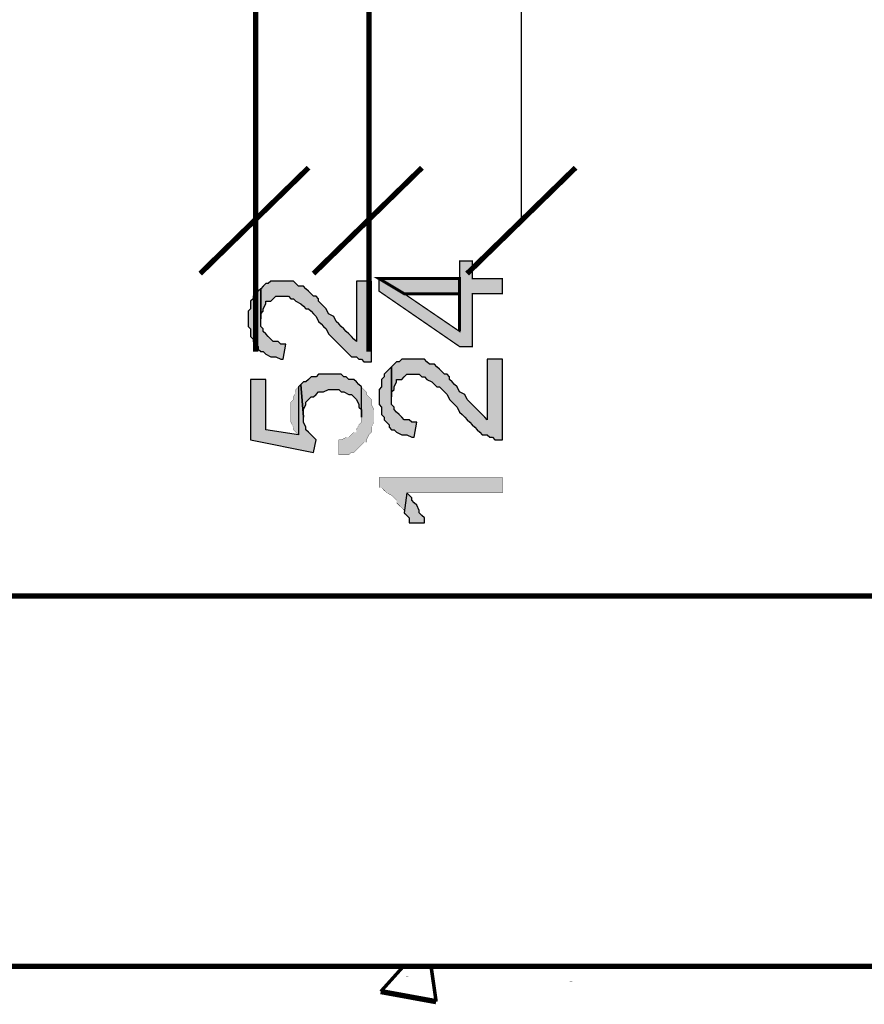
# Model space of a CAD drawing. Header units: millimetres. Extents: x 5659 to 8684, y 1431 to 2118.
# Tile 16 of 53: x 6889 to 6903, y 1967 to 1983. Entities that reach past the tile are written whole.
import ezdxf

# ---------------------------------------------------------------- set-up
doc = ezdxf.new("R2010")
doc.units = ezdxf.units.MM
doc.linetypes.add('atContinuous2', pattern=[0])
for name, color, linetype in [('at_Entity', 7, 'Continuous'), ('at_Rect', 7, 'Continuous'), ('at_Solid', 7, 'Continuous')]:
    doc.layers.add(name, color=color, linetype=linetype)

msp = doc.modelspace()

# ---------------------------------------------------------------- hatches: boundary and pattern name
at = {"layer": 'at_Solid'}
for points in [[(6895.287, 1979.135), (6895.287, 1978.924), (6896.642, 1977.992), (6896.854, 1977.992), (6896.854, 1978.881), (6897.362, 1978.881), (6897.362, 1979.135), (6896.854, 1979.135), (6896.854, 1979.432), (6896.642, 1979.432), (6896.642, 1978.246), (6895.71, 1978.881)], [(6893.296, 1978.966), (6893.296, 1978.458), (6893.296, 1978.542), (6893.338, 1978.585), (6893.338, 1978.627), (6893.38, 1978.712), (6893.38, 1978.754), (6893.465, 1978.754), (6893.507, 1978.797), (6893.55, 1978.839), (6893.677, 1978.839), (6893.762, 1978.839), (6893.804, 1978.797), (6893.846, 1978.797), (6893.889, 1978.754), (6893.973, 1978.712), (6894.016, 1978.669), (6894.058, 1978.627), (6894.1, 1978.627), (6894.143, 1978.585), (6894.185, 1978.542), (6894.228, 1978.5), (6894.27, 1978.415), (6894.312, 1978.373), (6894.355, 1978.331), (6894.397, 1978.288), (6894.439, 1978.204), (6894.482, 1978.161), (6894.524, 1978.119), (6894.566, 1978.076), (6894.609, 1978.034), (6894.651, 1977.992), (6894.694, 1977.949), (6894.736, 1977.907), (6894.778, 1977.865), (6894.821, 1977.822), (6894.905, 1977.822), (6894.948, 1977.78), (6894.99, 1977.78), (6895.032, 1977.738), (6895.159, 1977.738), (6895.159, 1979.093), (6894.905, 1979.093), (6894.905, 1978.076), (6894.863, 1978.119), (6894.821, 1978.161), (6894.778, 1978.204), (6894.736, 1978.246), (6894.694, 1978.288), (6894.651, 1978.331), (6894.609, 1978.373), (6894.566, 1978.415), (6894.524, 1978.5), (6894.439, 1978.542), (6894.397, 1978.627), (6894.355, 1978.669), (6894.312, 1978.712), (6894.27, 1978.754), (6894.27, 1978.797), (6894.228, 1978.839), (6894.185, 1978.839), (6894.143, 1978.881), (6894.1, 1978.924), (6894.058, 1978.966), (6894.016, 1979.008), (6893.931, 1979.008), (6893.889, 1979.051), (6893.846, 1979.093), (6893.465, 1979.093), (6893.423, 1979.051), (6893.38, 1979.051), (6893.338, 1979.008)], [(6895.287, 1979.135), (6895.71, 1978.881), (6896.642, 1978.881), (6896.642, 1978.246), (6896.642, 1979.135)], [(6893.084, 1978.458), (6893.084, 1978.331), (6893.126, 1978.288), (6893.126, 1978.161), (6893.169, 1978.119), (6893.169, 1978.076), (6893.211, 1978.034), (6893.253, 1977.992), (6893.253, 1977.949), (6893.296, 1977.907), (6893.338, 1977.907), (6893.38, 1977.865), (6893.465, 1977.822), (6893.55, 1977.822), (6893.635, 1977.78), (6893.677, 1977.78), (6893.719, 1978.034), (6893.635, 1978.034), (6893.592, 1978.076), (6893.507, 1978.076), (6893.465, 1978.119), (6893.423, 1978.161), (6893.38, 1978.204), (6893.338, 1978.246), (6893.338, 1978.288), (6893.296, 1978.331), (6893.296, 1978.966), (6893.253, 1978.924), (6893.211, 1978.881), (6893.169, 1978.839), (6893.169, 1978.797), (6893.126, 1978.754), (6893.126, 1978.627), (6893.084, 1978.585), (6893.084, 1978.542)], [(6895.498, 1977.653), (6895.498, 1977.145), (6895.498, 1977.229), (6895.541, 1977.272), (6895.541, 1977.314), (6895.583, 1977.399), (6895.583, 1977.441), (6895.668, 1977.441), (6895.71, 1977.483), (6895.753, 1977.526), (6895.88, 1977.526), (6895.964, 1977.526), (6896.007, 1977.483), (6896.049, 1977.483), (6896.091, 1977.441), (6896.176, 1977.399), (6896.218, 1977.356), (6896.261, 1977.314), (6896.303, 1977.314), (6896.346, 1977.272), (6896.388, 1977.229), (6896.43, 1977.187), (6896.473, 1977.102), (6896.515, 1977.06), (6896.557, 1977.017), (6896.6, 1976.975), (6896.642, 1976.89), (6896.684, 1976.848), (6896.727, 1976.806), (6896.769, 1976.763), (6896.812, 1976.721), (6896.854, 1976.679), (6896.896, 1976.636), (6896.939, 1976.594), (6896.981, 1976.551), (6897.023, 1976.509), (6897.108, 1976.509), (6897.15, 1976.467), (6897.193, 1976.467), (6897.235, 1976.424), (6897.362, 1976.424), (6897.362, 1977.78), (6897.108, 1977.78), (6897.108, 1976.763), (6897.066, 1976.806), (6897.023, 1976.848), (6896.981, 1976.89), (6896.939, 1976.933), (6896.896, 1976.975), (6896.854, 1977.017), (6896.812, 1977.06), (6896.769, 1977.102), (6896.727, 1977.187), (6896.642, 1977.229), (6896.6, 1977.314), (6896.557, 1977.356), (6896.515, 1977.399), (6896.473, 1977.441), (6896.473, 1977.483), (6896.43, 1977.526), (6896.388, 1977.526), (6896.346, 1977.568), (6896.303, 1977.61), (6896.261, 1977.653), (6896.218, 1977.695), (6896.134, 1977.695), (6896.091, 1977.738), (6896.049, 1977.78), (6895.668, 1977.78), (6895.625, 1977.738), (6895.583, 1977.738), (6895.541, 1977.695)], [(6895.287, 1977.145), (6895.287, 1977.017), (6895.329, 1976.975), (6895.329, 1976.848), (6895.371, 1976.806), (6895.371, 1976.763), (6895.414, 1976.721), (6895.456, 1976.679), (6895.456, 1976.636), (6895.498, 1976.594), (6895.541, 1976.594), (6895.583, 1976.551), (6895.668, 1976.509), (6895.753, 1976.509), (6895.837, 1976.467), (6895.88, 1976.467), (6895.922, 1976.721), (6895.837, 1976.721), (6895.795, 1976.763), (6895.71, 1976.763), (6895.668, 1976.806), (6895.625, 1976.848), (6895.583, 1976.89), (6895.541, 1976.933), (6895.541, 1976.975), (6895.498, 1977.017), (6895.498, 1977.653), (6895.456, 1977.61), (6895.414, 1977.568), (6895.371, 1977.526), (6895.371, 1977.483), (6895.329, 1977.441), (6895.329, 1977.314), (6895.287, 1977.272), (6895.287, 1977.229)], [(6893.126, 1977.441), (6893.126, 1976.424), (6894.185, 1976.213), (6894.228, 1976.424), (6894.185, 1976.467), (6894.143, 1976.509), (6894.1, 1976.551), (6894.058, 1976.594), (6894.058, 1976.636), (6894.016, 1976.721), (6894.016, 1976.806), (6893.973, 1977.356), (6893.931, 1977.314), (6893.931, 1976.509), (6893.38, 1976.594), (6893.38, 1977.441)], [(6893.973, 1977.356), (6894.016, 1976.806), (6894.016, 1976.933), (6894.058, 1977.017), (6894.058, 1977.06), (6894.1, 1977.102), (6894.143, 1977.145), (6894.185, 1977.145), (6894.228, 1977.187), (6894.27, 1977.229), (6894.355, 1977.229), (6894.439, 1977.272), (6894.482, 1977.272), (6894.609, 1977.272), (6894.651, 1977.229), (6894.694, 1977.229), (6894.778, 1977.187), (6894.821, 1977.187), (6894.863, 1977.145), (6894.905, 1977.102), (6894.948, 1977.017), (6894.948, 1976.975), (6894.99, 1976.933), (6894.99, 1976.806), (6894.99, 1977.314), (6894.948, 1977.356), (6894.905, 1977.399), (6894.863, 1977.441), (6894.778, 1977.441), (6894.736, 1977.483), (6894.694, 1977.483), (6894.651, 1977.526), (6894.439, 1977.526), (6894.27, 1977.526), (6894.228, 1977.483), (6894.143, 1977.483), (6894.1, 1977.441), (6894.058, 1977.399), (6894.016, 1977.399)], [(6893.804, 1976.89), (6893.804, 1976.721), (6893.846, 1976.636), (6893.846, 1976.594), (6893.889, 1976.551), (6893.931, 1976.509), (6893.931, 1977.314), (6893.889, 1977.272), (6893.889, 1977.229), (6893.846, 1977.145), (6893.846, 1977.102), (6893.804, 1977.06), (6893.804, 1976.933)], [(6894.609, 1976.424), (6894.609, 1976.17), (6894.778, 1976.17), (6894.821, 1976.213), (6894.863, 1976.213), (6894.905, 1976.255), (6894.948, 1976.297), (6894.99, 1976.34), (6895.032, 1976.382), (6895.075, 1976.382), (6895.075, 1976.424), (6895.117, 1976.509), (6895.159, 1976.551), (6895.159, 1976.636), (6895.202, 1976.721), (6895.202, 1976.933), (6895.159, 1977.017), (6895.159, 1977.102), (6895.117, 1977.145), (6895.075, 1977.187), (6895.075, 1977.229), (6895.032, 1977.272), (6894.99, 1977.314), (6894.99, 1976.721), (6894.948, 1976.679), (6894.905, 1976.594), (6894.905, 1976.551), (6894.863, 1976.551), (6894.821, 1976.509), (6894.778, 1976.467), (6894.736, 1976.467), (6894.651, 1976.424)], [(6895.287, 1975.789), (6895.287, 1975.62), (6895.329, 1975.62), (6895.371, 1975.577), (6895.414, 1975.535), (6895.498, 1975.492), (6895.541, 1975.45), (6895.583, 1975.408), (6895.583, 1975.365), (6895.625, 1975.323), (6895.668, 1975.281), (6895.71, 1975.238), (6895.71, 1975.196), (6895.753, 1975.535), (6897.362, 1975.535), (6897.362, 1975.789)], [(6895.71, 1975.196), (6895.753, 1975.154), (6895.795, 1975.111), (6895.795, 1975.027), (6896.049, 1975.027), (6896.049, 1975.111), (6896.007, 1975.154), (6895.964, 1975.196), (6895.964, 1975.238), (6895.922, 1975.323), (6895.88, 1975.365), (6895.837, 1975.408), (6895.837, 1975.45), (6895.795, 1975.492), (6895.753, 1975.535)]]:
    msp.add_hatch(color=7, dxfattribs=at).paths.add_polyline_path(points)

# ---------------------------------------------------------------- linework, layer by layer
msp.add_line((6897.68, 1980.11), (6897.68, 1986.421))
at = {"layer": 'at_Entity', "color": 7}
for points in [[(6854.914, 1986.421, 0.0897, 0.0897, 0), (6854.914, 1967.571, 0.0897, 0.0897, 0), (6913.742, 1967.571, 0.0897, 0.0897, 0), (6913.742, 1986.421, 0.0897, 0.0897, 0)], [(6861.133, 1986.421, 0.0897, 0.0897, 0), (6861.133, 1973.797, 0.0897, 0.0897, 0), (6907.515, 1973.798, 0.0897, 0.0897, 0), (6907.515, 1986.421, 0.0897, 0.0897, 0)], [(6893.211, 1986.421, 0.0897, 0.0897, 0), (6893.211, 1977.907, 0.0897, 0.0897, 0)], [(6895.117, 1986.421, 0.0897, 0.0897, 0), (6895.117, 1977.907, 0.0897, 0.0897, 0)], [(6892.279, 1979.22, 0.0897, 0.0897, 0), (6894.1, 1980.999, 0.0897, 0.0897, 0)], [(6894.185, 1979.22, 0.0897, 0.0897, 0), (6896.007, 1980.999, 0.0897, 0.0897, 0)], [(6896.769, 1979.22, 0.0897, 0.0897, 0), (6898.591, 1980.999, 0.0897, 0.0897, 0)], [(6895.287, 1979.135, 0.0212, 0.0212, 0), (6895.287, 1978.924, 0.0212, 0.0212, 0), (6896.642, 1977.992, 0.0212, 0.0212, 0), (6896.854, 1977.992, 0.0212, 0.0212, 0), (6896.854, 1978.881, 0.0212, 0.0212, 0), (6897.362, 1978.881, 0.0212, 0.0212, 0), (6897.362, 1979.135, 0.0212, 0.0212, 0), (6896.854, 1979.135, 0.0212, 0.0212, 0), (6896.854, 1979.432, 0.0212, 0.0212, 0), (6896.642, 1979.432, 0.0212, 0.0212, 0), (6896.642, 1978.246, 0.0212, 0.0212, 0), (6895.71, 1978.881, 0.0212, 0.0212, 0), (6895.287, 1979.135, 0.0212, 0.0212, 0)], [(6895.287, 1979.135, 0.0494, 0.0494, 0), (6895.71, 1978.881, 0.0494, 0.0494, 0), (6896.642, 1978.881, 0.0494, 0.0494, 0), (6896.642, 1978.246, 0.0494, 0.0494, 0), (6896.642, 1979.135, 0.0494, 0.0494, 0), (6895.287, 1979.135, 0.0494, 0.0494, 0)], [(6893.804, 1976.89, 0.00424, 0.00424, 0), (6893.804, 1976.721, 0.00424, 0.00424, 0), (6893.846, 1976.636, 0.00424, 0.00424, 0), (6893.846, 1976.594, 0.00424, 0.00424, 0), (6893.889, 1976.551, 0.00424, 0.00424, 0), (6893.931, 1976.509, 0.00424, 0.00424, 0), (6893.931, 1977.314, 0.00424, 0.00424, 0), (6893.889, 1977.272, 0.00424, 0.00424, 0), (6893.889, 1977.229, 0.00424, 0.00424, 0), (6893.846, 1977.145, 0.00424, 0.00424, 0), (6893.846, 1977.102, 0.00424, 0.00424, 0), (6893.804, 1977.06, 0.00424, 0.00424, 0), (6893.804, 1976.933, 0.00424, 0.00424, 0), (6893.804, 1976.89, 0.00424, 0.00424, 0)], [(6894.609, 1976.424, 0.00424, 0.00424, 0), (6894.609, 1976.17, 0.00424, 0.00424, 0), (6894.778, 1976.17, 0.00424, 0.00424, 0), (6894.821, 1976.213, 0.00424, 0.00424, 0), (6894.863, 1976.213, 0.00424, 0.00424, 0), (6894.905, 1976.255, 0.00424, 0.00424, 0), (6894.948, 1976.297, 0.00424, 0.00424, 0), (6894.99, 1976.34, 0.00424, 0.00424, 0), (6895.032, 1976.382, 0.00424, 0.00424, 0), (6895.075, 1976.382, 0.00424, 0.00424, 0), (6895.075, 1976.424, 0.00424, 0.00424, 0), (6895.117, 1976.509, 0.00424, 0.00424, 0), (6895.159, 1976.551, 0.00424, 0.00424, 0), (6895.159, 1976.636, 0.00424, 0.00424, 0), (6895.202, 1976.721, 0.00424, 0.00424, 0), (6895.202, 1976.933, 0.00424, 0.00424, 0), (6895.159, 1977.017, 0.00424, 0.00424, 0), (6895.159, 1977.102, 0.00424, 0.00424, 0), (6895.117, 1977.145, 0.00424, 0.00424, 0), (6895.075, 1977.187, 0.00424, 0.00424, 0), (6895.075, 1977.229, 0.00424, 0.00424, 0), (6895.032, 1977.272, 0.00424, 0.00424, 0), (6894.99, 1977.314, 0.00424, 0.00424, 0), (6894.99, 1976.721, 0.00424, 0.00424, 0), (6894.948, 1976.679, 0.00424, 0.00424, 0), (6894.905, 1976.594, 0.00424, 0.00424, 0), (6894.905, 1976.551, 0.00424, 0.00424, 0), (6894.863, 1976.551, 0.00424, 0.00424, 0), (6894.821, 1976.509, 0.00424, 0.00424, 0), (6894.778, 1976.467, 0.00424, 0.00424, 0), (6894.736, 1976.467, 0.00424, 0.00424, 0), (6894.651, 1976.424, 0.00424, 0.00424, 0), (6894.609, 1976.424, 0.00424, 0.00424, 0)], [(6895.287, 1975.789, 0.00424, 0.00424, 0), (6895.287, 1975.62, 0.00424, 0.00424, 0), (6895.329, 1975.62, 0.00424, 0.00424, 0), (6895.371, 1975.577, 0.00424, 0.00424, 0), (6895.414, 1975.535, 0.00424, 0.00424, 0), (6895.498, 1975.492, 0.00424, 0.00424, 0), (6895.541, 1975.45, 0.00424, 0.00424, 0), (6895.583, 1975.408, 0.00424, 0.00424, 0), (6895.583, 1975.365, 0.00424, 0.00424, 0), (6895.625, 1975.323, 0.00424, 0.00424, 0), (6895.668, 1975.281, 0.00424, 0.00424, 0), (6895.71, 1975.238, 0.00424, 0.00424, 0), (6895.71, 1975.196, 0.00424, 0.00424, 0), (6895.753, 1975.535, 0.00424, 0.00424, 0), (6897.362, 1975.535, 0.00424, 0.00424, 0), (6897.362, 1975.789, 0.00424, 0.00424, 0), (6895.287, 1975.789, 0.00424, 0.00424, 0)], [(6895.315, 1967.148, 0.057, 0.057, 0), (6895.696, 1967.571, 0.057, 0.057, 0)], [(6896.247, 1966.978, 0.0599, 0.0599, 0), (6896.162, 1967.571, 0.0599, 0.0599, 0)], [(6899.932, 1967.571, 0.00424, 0.00424, 0), (6899.975, 1967.571, 0.00424, 0.00424, 0)], [(6895.739, 1967.402, 0.00424, 0.00424, 0), (6895.781, 1967.402, 0.00424, 0.00424, 0)], [(6898.492, 1967.317, 0.00424, 0.00424, 0), (6898.535, 1967.317, 0.00424, 0.00424, 0)], [(6895.315, 1967.148, 0.0897, 0.0897, 0), (6896.247, 1966.978, 0.0897, 0.0897, 0)], [(6896.713, 1966.978, 0.00424, 0.00424, 0), (6896.755, 1966.978, 0.00424, 0.00424, 0)]]:
    msp.add_lwpolyline(points, format="xyseb", dxfattribs=at)
for points in [[(6893.296, 1978.966), (6893.296, 1978.458), (6893.296, 1978.542), (6893.338, 1978.585), (6893.338, 1978.627), (6893.38, 1978.712), (6893.38, 1978.754), (6893.465, 1978.754), (6893.507, 1978.797), (6893.55, 1978.839), (6893.677, 1978.839), (6893.762, 1978.839), (6893.804, 1978.797), (6893.846, 1978.797), (6893.889, 1978.754), (6893.973, 1978.712), (6893.973, 1978.712), (6894.016, 1978.669), (6894.058, 1978.627), (6894.1, 1978.627), (6894.143, 1978.585), (6894.185, 1978.542), (6894.228, 1978.5), (6894.27, 1978.415), (6894.312, 1978.373), (6894.355, 1978.331), (6894.397, 1978.288), (6894.439, 1978.204), (6894.482, 1978.161), (6894.524, 1978.119), (6894.566, 1978.076), (6894.609, 1978.034), (6894.651, 1977.992), (6894.694, 1977.949), (6894.694, 1977.949), (6894.736, 1977.907), (6894.778, 1977.865), (6894.821, 1977.822), (6894.905, 1977.822), (6894.948, 1977.78), (6894.99, 1977.78), (6894.99, 1977.78), (6895.032, 1977.738), (6895.159, 1977.738), (6895.159, 1979.093), (6894.905, 1979.093), (6894.905, 1978.076), (6894.863, 1978.119), (6894.821, 1978.161), (6894.778, 1978.204), (6894.778, 1978.204), (6894.736, 1978.246), (6894.694, 1978.288), (6894.651, 1978.331), (6894.609, 1978.373), (6894.566, 1978.415), (6894.524, 1978.5), (6894.524, 1978.5), (6894.439, 1978.542), (6894.397, 1978.627), (6894.355, 1978.669), (6894.312, 1978.712), (6894.27, 1978.754), (6894.27, 1978.797), (6894.228, 1978.839), (6894.185, 1978.839), (6894.143, 1978.881), (6894.143, 1978.881), (6894.1, 1978.924), (6894.058, 1978.966), (6894.016, 1979.008), (6893.931, 1979.008), (6893.889, 1979.051), (6893.889, 1979.051), (6893.846, 1979.093), (6893.465, 1979.093), (6893.423, 1979.051), (6893.38, 1979.051), (6893.338, 1979.008), (6893.296, 1978.966)], [(6893.084, 1978.458), (6893.084, 1978.331), (6893.126, 1978.288), (6893.126, 1978.161), (6893.169, 1978.119), (6893.169, 1978.076), (6893.211, 1978.034), (6893.253, 1977.992), (6893.253, 1977.949), (6893.296, 1977.907), (6893.338, 1977.907), (6893.38, 1977.865), (6893.465, 1977.822), (6893.55, 1977.822), (6893.635, 1977.78), (6893.677, 1977.78), (6893.719, 1978.034), (6893.635, 1978.034), (6893.592, 1978.076), (6893.507, 1978.076), (6893.465, 1978.119), (6893.423, 1978.161), (6893.38, 1978.204), (6893.338, 1978.246), (6893.338, 1978.288), (6893.296, 1978.331), (6893.296, 1978.966), (6893.253, 1978.924), (6893.253, 1978.924), (6893.211, 1978.881), (6893.169, 1978.839), (6893.169, 1978.797), (6893.126, 1978.754), (6893.126, 1978.627), (6893.084, 1978.585), (6893.084, 1978.542), (6893.084, 1978.458)], [(6895.498, 1977.653), (6895.498, 1977.145), (6895.498, 1977.229), (6895.541, 1977.272), (6895.541, 1977.314), (6895.583, 1977.399), (6895.583, 1977.441), (6895.668, 1977.441), (6895.71, 1977.483), (6895.753, 1977.526), (6895.88, 1977.526), (6895.964, 1977.526), (6896.007, 1977.483), (6896.049, 1977.483), (6896.091, 1977.441), (6896.176, 1977.399), (6896.176, 1977.399), (6896.218, 1977.356), (6896.261, 1977.314), (6896.303, 1977.314), (6896.346, 1977.272), (6896.388, 1977.229), (6896.43, 1977.187), (6896.473, 1977.102), (6896.515, 1977.06), (6896.557, 1977.017), (6896.6, 1976.975), (6896.642, 1976.89), (6896.684, 1976.848), (6896.727, 1976.806), (6896.769, 1976.763), (6896.812, 1976.721), (6896.854, 1976.679), (6896.896, 1976.636), (6896.896, 1976.636), (6896.939, 1976.594), (6896.981, 1976.551), (6897.023, 1976.509), (6897.108, 1976.509), (6897.15, 1976.467), (6897.193, 1976.467), (6897.193, 1976.467), (6897.235, 1976.424), (6897.362, 1976.424), (6897.362, 1977.78), (6897.108, 1977.78), (6897.108, 1976.763), (6897.066, 1976.806), (6897.023, 1976.848), (6896.981, 1976.89), (6896.981, 1976.89), (6896.939, 1976.933), (6896.896, 1976.975), (6896.854, 1977.017), (6896.812, 1977.06), (6896.769, 1977.102), (6896.727, 1977.187), (6896.727, 1977.187), (6896.642, 1977.229), (6896.6, 1977.314), (6896.557, 1977.356), (6896.515, 1977.399), (6896.473, 1977.441), (6896.473, 1977.483), (6896.43, 1977.526), (6896.388, 1977.526), (6896.346, 1977.568), (6896.346, 1977.568), (6896.303, 1977.61), (6896.261, 1977.653), (6896.218, 1977.695), (6896.134, 1977.695), (6896.091, 1977.738), (6896.091, 1977.738), (6896.049, 1977.78), (6895.668, 1977.78), (6895.625, 1977.738), (6895.583, 1977.738), (6895.541, 1977.695), (6895.498, 1977.653)], [(6895.287, 1977.145), (6895.287, 1977.017), (6895.329, 1976.975), (6895.329, 1976.848), (6895.371, 1976.806), (6895.371, 1976.763), (6895.414, 1976.721), (6895.456, 1976.679), (6895.456, 1976.636), (6895.498, 1976.594), (6895.541, 1976.594), (6895.583, 1976.551), (6895.668, 1976.509), (6895.753, 1976.509), (6895.837, 1976.467), (6895.88, 1976.467), (6895.922, 1976.721), (6895.837, 1976.721), (6895.795, 1976.763), (6895.71, 1976.763), (6895.668, 1976.806), (6895.625, 1976.848), (6895.583, 1976.89), (6895.541, 1976.933), (6895.541, 1976.975), (6895.498, 1977.017), (6895.498, 1977.653), (6895.456, 1977.61), (6895.456, 1977.61), (6895.414, 1977.568), (6895.371, 1977.526), (6895.371, 1977.483), (6895.329, 1977.441), (6895.329, 1977.314), (6895.287, 1977.272), (6895.287, 1977.229), (6895.287, 1977.145)], [(6893.126, 1977.441), (6893.126, 1976.424), (6894.185, 1976.213), (6894.228, 1976.424), (6894.185, 1976.467), (6894.143, 1976.509), (6894.1, 1976.551), (6894.058, 1976.594), (6894.058, 1976.636), (6894.016, 1976.721), (6894.016, 1976.806), (6893.973, 1977.356), (6893.973, 1977.356), (6893.931, 1977.314), (6893.931, 1976.509), (6893.38, 1976.594), (6893.38, 1977.441), (6893.126, 1977.441)], [(6893.973, 1977.356), (6894.016, 1976.806), (6894.016, 1976.933), (6894.058, 1977.017), (6894.058, 1977.06), (6894.1, 1977.102), (6894.143, 1977.145), (6894.185, 1977.145), (6894.228, 1977.187), (6894.27, 1977.229), (6894.355, 1977.229), (6894.439, 1977.272), (6894.482, 1977.272), (6894.609, 1977.272), (6894.651, 1977.229), (6894.694, 1977.229), (6894.778, 1977.187), (6894.821, 1977.187), (6894.863, 1977.145), (6894.863, 1977.145), (6894.905, 1977.102), (6894.948, 1977.017), (6894.948, 1976.975), (6894.99, 1976.933), (6894.99, 1976.806), (6894.99, 1977.314), (6894.948, 1977.356), (6894.948, 1977.356), (6894.905, 1977.399), (6894.863, 1977.441), (6894.778, 1977.441), (6894.736, 1977.483), (6894.694, 1977.483), (6894.651, 1977.526), (6894.439, 1977.526), (6894.27, 1977.526), (6894.228, 1977.483), (6894.143, 1977.483), (6894.1, 1977.441), (6894.058, 1977.399), (6894.016, 1977.399), (6893.973, 1977.356)], [(6895.71, 1975.196), (6895.753, 1975.154), (6895.795, 1975.111), (6895.795, 1975.027), (6896.049, 1975.027), (6896.049, 1975.111), (6896.007, 1975.154), (6895.964, 1975.196), (6895.964, 1975.238), (6895.922, 1975.323), (6895.922, 1975.323), (6895.88, 1975.365), (6895.837, 1975.408), (6895.837, 1975.45), (6895.795, 1975.492), (6895.753, 1975.535), (6895.71, 1975.196)]]:
    msp.add_lwpolyline(points, dxfattribs=at)
at = {"layer": 'at_Rect', "color": 7, "linetype": 'atContinuous2'}
for p, q in [((6882.65, 1973.798), (6892.604, 1973.798)), ((6922.044, 1967.571), (6830.928, 1967.571))]:
    msp.add_line(p, q, dxfattribs=at)

doc.saveas('drawing.dxf')
